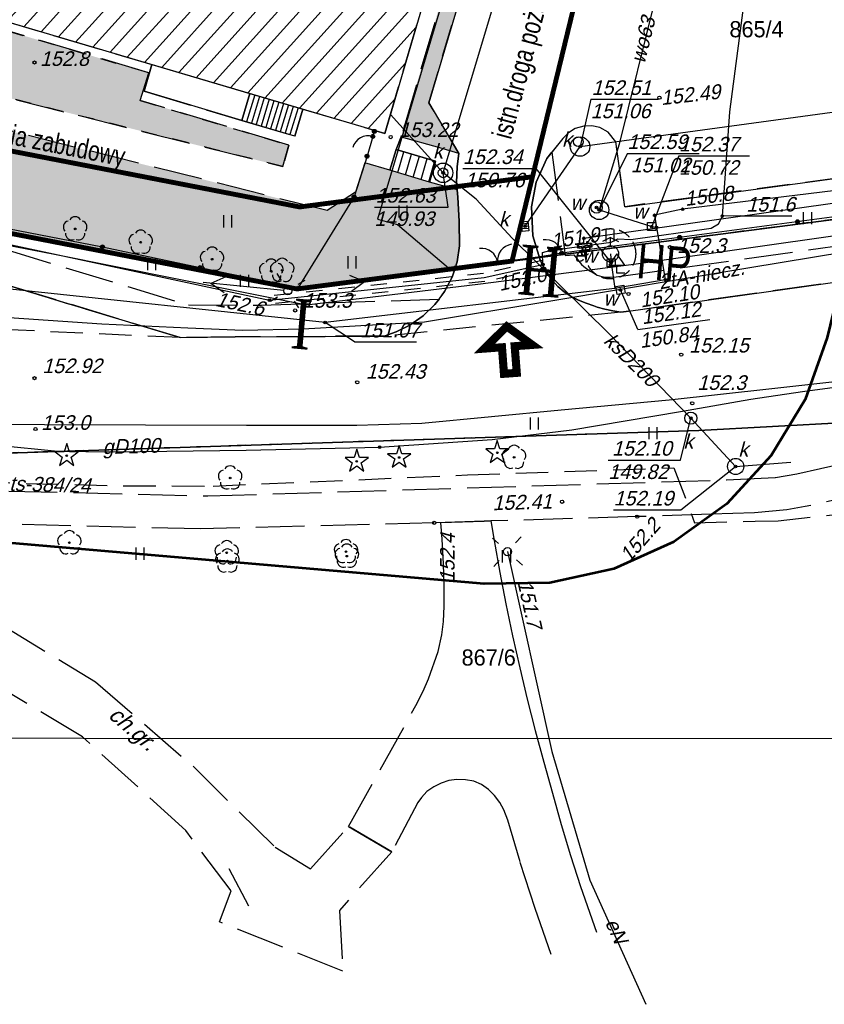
# Model space of a CAD drawing. Extents: x 88043 to 202646, y -79156 to -1177.
# Tile 39 of 54: x 159315 to 164280, y -44125 to -38045. Entities that reach past the tile are written whole.
import ezdxf

# ---------------------------------------------------------------- set-up
doc = ezdxf.new("R2010")
doc.units = ezdxf.units.DM
doc.header["$MEASUREMENT"] = 0
for name, pattern in [('4001', [0]), ('4002', [2, 1, -1]), ('4003', [3, 2, -1]), ('4004', [4, 3, -1]), ('CENTER2', [28.575, 19.05, -3.175, 3.175, -3.175]), ('DASHED2', [0.375, 0.25, -0.125]), ('HIDDEN2', [4.7625, 3.175, -1.5875])]:
    doc.linetypes.add(name, pattern=pattern)
doc.layers.get('0').update_dxf_attribs({"color": 11})
doc.layers.add('area', color=6, linetype='Continuous', plot=False)
for name, color, linetype in [('Budynki', 1, 'Continuous'), ('ci', 9, 'Continuous'), ('DROGI', 6, 'Continuous'), ('Dzialki', 7, 'Continuous'), ('Elementy_budynkow', 1, 'Continuous'), ('HATCH', 8, 'Continuous'), ('Linie_napowietrzne', 1, 'Continuous'), ('ODGIK_1', 7, 'Continuous'), ('Ogrodzenia', 9, 'Continuous'), ('PROJEKTY', 1, 'Continuous'), ('RAMKA', 3, 'Continuous'), ('Roslinnosc', 3, 'Continuous'), ('Rzezba', 8, 'Continuous'), ('Uz_Energia', 1, 'Continuous'), ('Uz_Gaz', 54, 'Continuous'), ('Uz_Kanalizacja', 9, 'Continuous'), ('UZ_SPECJALNE', 7, 'Continuous'), ('Uz_Telekomunikacja', 6, 'Continuous'), ('Uz_Woda', 9, 'Continuous'), ('UZYTKI', 7, 'Continuous'), ('woda', 150, 'CENTER2')]:
    doc.layers.add(name, color=color, linetype=linetype)
doc.layers.add('sc', color=4, linetype='Continuous', lineweight=30)
doc.layers.add('ZIELEN', color=82, linetype='Continuous', lineweight=0)
doc.styles.add('arialce', font='arial.ttf', dxfattribs={"width": 0.8})

# ---------------------------------------------------------------- blocks, each defined once
blk = doc.blocks.new('1281')
at = {"layer": 'Ogrodzenia', "color": 174, "linetype": 'Continuous'}
for radius in [0.24, 0.16, 0.08]:
    blk.add_circle((0, 0), radius, dxfattribs=at)
blk = doc.blocks.new('2284')
at = {"layer": 'Ogrodzenia', "color": 174, "linetype": 'Continuous'}
blk.add_line((0, 0), (0, 1), dxfattribs=at)
blk = doc.blocks.new('1284')
at = {"layer": 'Ogrodzenia', "color": 174, "linetype": 'Continuous'}
blk.add_arc((0, 2), 2, -90, 0, dxfattribs=at)
blk = doc.blocks.new('2283')
at = {"layer": 'Ogrodzenia', "color": 174, "linetype": 'Continuous'}
blk.add_line((0, 0), (0, 1), dxfattribs=at)
blk = doc.blocks.new('1283')
at = {"layer": 'Ogrodzenia', "color": 174, "linetype": 'Continuous'}
for centre, start, end in [((0, 2), -90, 0), ((0, -2), 0, 90)]:
    blk.add_arc(centre, 2, start, end, dxfattribs=at)
blk = doc.blocks.new('1812')
at = {"layer": 'Rzezba', "color": 8, "linetype": 'Continuous'}
blk.add_circle((0, 0), 0.2, dxfattribs=at)
blk = doc.blocks.new('1811')
at = {"layer": 'Rzezba', "color": 8, "linetype": 'Continuous'}
blk.add_circle((0, 0), 0.2, dxfattribs=at)
blk = doc.blocks.new('1422')
at = {"layer": 'Roslinnosc', "color": 3, "linetype": 'Continuous'}
blk.add_circle((0, 0), 0.1, dxfattribs=at)
for centre, start, end in [((0, 0.75), 30.19, -210.23), ((-0.71, 0.23), -257.5, -138.25), ((0.71, 0.23), -41.7, 77.49), ((-0.44, -0.61), -185.67, -66.55), ((0.44, -0.61), -113.76, 5.74)]:
    blk.add_arc(centre, 0.75, start, end, dxfattribs=at)
blk = doc.blocks.new('1412')
at = {"layer": 'Roslinnosc', "color": 3, "linetype": 'Continuous'}
for p, q in [((0, 1.5), (-0.33, 0.47)), ((0.33, 0.47), (0, 1.5)), ((-0.33, 0.47), (-1.43, 0.47)), ((-1.43, 0.47), (-0.55, -0.17)), ((1.43, 0.47), (0.33, 0.47)), ((0.55, -0.17), (1.43, 0.47)), ((-0.55, -0.17), (-0.88, -1.21)), ((-0.88, -1.21), (0, -0.57)), ((0, -0.57), (0.88, -1.21)), ((0.88, -1.21), (0.55, -0.17))]:
    blk.add_line(p, q, dxfattribs=at)
blk.add_circle((0, 0), 0.1, dxfattribs=at)
blk = doc.blocks.new('1746')
at = {"layer": 'Uz_Gaz', "color": 54, "linetype": 'Continuous'}
for radius in [0.16, 0.08]:
    blk.add_circle((0, 0), radius, dxfattribs=at)
blk = doc.blocks.new('1716')
at = {"layer": 'Uz_Woda', "color": 4, "linetype": 'Continuous'}
for radius in [0.16, 0.08]:
    blk.add_circle((0, 0), radius, dxfattribs=at)
blk = doc.blocks.new('1718')
at = {"layer": 'Uz_Woda', "color": 4, "linetype": 'Continuous'}
for p, q in [((0, 2), (-1, 1.5)), ((0, 1), (0, 2)), ((0, 2), (1, 1.5))]:
    blk.add_line(p, q, dxfattribs=at)
blk.add_circle((0, 0), 1, dxfattribs=at)
blk = doc.blocks.new('1766')
at = {"layer": 'Uz_Energia', "color": 1, "linetype": 'Continuous'}
for radius in [0.16, 0.08]:
    blk.add_circle((0, 0), radius, dxfattribs=at)
blk = doc.blocks.new('1363')
at = {"layer": 'Linie_napowietrzne', "color": 174, "linetype": 'Continuous'}
for p, q in [((0, 1.5), (0, 2.5)), ((-1.5, 0), (-2.5, 0)), ((1.5, 0), (2.5, 0)), ((0, -1.5), (0, -2.5))]:
    blk.add_line(p, q, dxfattribs=at)
blk = doc.blocks.new('1573')
at = {"layer": 'DROGI', "color": 8, "linetype": 'Continuous'}
for p, q in [((0, 2.41), (-1, 1)), ((1, 1), (0, 2.41)), ((-1, 1), (0, 1)), ((0, 0), (0, 1)), ((0, 1), (1, 1)), ((1, 0), (0, 0))]:
    blk.add_line(p, q, dxfattribs=at)
blk = doc.blocks.new('1361')
at = {"layer": 'Linie_napowietrzne', "color": 174, "linetype": 'Continuous'}
blk.add_circle((0, 0), 0.5, dxfattribs=at)
blk = doc.blocks.new('1047')
at = {"layer": 'Linie_napowietrzne', "color": 1, "linetype": 'Continuous'}
blk.add_line((0, 0.5), (0, 10.5), dxfattribs=at)
blk = doc.blocks.new('1046')
at = {"layer": 'Linie_napowietrzne', "color": 1, "linetype": 'Continuous'}
for p in [(-1, 7.8), (1, 7.8)]:
    blk.add_line(p, (0, 9.53), dxfattribs=at)
blk = doc.blocks.new('1726')
at = {"layer": 'Uz_Kanalizacja', "color": 9, "linetype": 'Continuous'}
for radius in [0.16, 0.08]:
    blk.add_circle((0, 0), radius, dxfattribs=at)
blk = doc.blocks.new('1450')
at = {"layer": 'Roslinnosc', "color": 3, "linetype": 'Continuous'}
for p, q in [((-0.5, -0.75), (-0.5, 0.75)), ((0.5, -0.75), (0.5, 0.75))]:
    blk.add_line(p, q, dxfattribs=at)
blk = doc.blocks.new('mroczocza')
at = {"layer": 'Budynki', "color": 7, "linetype": '4001'}
blk.add_polyline3d([(21.99, 7.52, 0), (55.98, -2.54, 0), (66.255, -5.594, 0), (81.545, -10.132, 0), (82.255, -7.768, 0), (88.68, -9.65, 0), (89.675, -9.941, 0), (90.575, -10.205, 0), (92.64, -10.81, 0), (88.15, -26.08, 0), (17.84, -5.27, 0), (10.33, -3.07, 0), (0, 0, 0), (3.84, 12.88, 0), (14.19, 9.83, 0), (21.99, 7.52, 0)], dxfattribs=at)
at = {"layer": 'DROGI', "color": 8, "linetype": '4004'}
for p, q in [((17.84, -5.27), (73.786, -21.829)), ((73.59, -22.33, 153.591), (18.832, -6.094)), ((94.61, -7.72, 153.181), (89.161, -26.283, 153.144)), ((88.15, -26.08), (92.64, -10.81)), ((18.87, -12.34, 154.751), (81.85, -28.12, 153.451)), ((73.786, -21.829), (73.296, -23.474)), ((73.06, -24.04, 153.541), (73.59, -22.33, 153.591)), ((73.296, -23.474), (79.335, -25.271)), ((82.23, -26.8, 153.351), (73.06, -24.04, 153.541)), ((82.593, -26.241), (83.087, -24.581)), ((83.087, -24.581), (88.15, -26.08)), ((84.59, -30.84, 153.261), (63.35, -25.5, 153.681)), ((79.335, -25.271), (82.593, -26.241)), ((89.161, -26.283, 153.144), (88.863, -27.065, 153.238)), ((88.863, -27.065, 153.238), (89.161, -26.283, 153.144)), ((89.161, -26.283, 153.144), (91.52, -26.952, 152.685)), ((81.85, -28.12, 153.451), (82.23, -26.8, 153.351)), ((88.863, -27.065, 153.238), (88.471, -28.348, 153.238)), ((91.273, -27.789, 152.784), (88.863, -27.065, 153.238)), ((91.52, -26.952, 152.685), (92.69, -27.299, 152.522)), ((92.72, -27.31, 152.541), (92.62, -28.12, 152.491)), ((92.69, -27.299, 152.522), (92.72, -27.31, 152.541)), ((98.15, -27.63, 152.391), (98.461, -27.234)), ((98.461, -27.234), (99.24, -33.282, 152.425)), ((86.925, -27.9), (86.347, -29.712)), ((88.471, -28.348, 153.238), (86.925, -27.9)), ((90.906, -29.079, 152.786), (91.273, -27.789, 152.784)), ((97.49, -29.08, 152.391), (98.15, -27.63, 152.391)), ((92.62, -28.12, 152.491), (92.58, -29.12, 152.451)), ((92.55, -29.547, 152.52), (90.906, -29.079, 152.786)), ((92.58, -29.12, 152.451), (92.615, -29.565)), ((97.2, -30.61, 152.371), (97.49, -29.08, 152.391)), ((86.347, -29.712), (84.59, -30.84, 153.261)), ((92.615, -29.565), (92.55, -29.547, 152.52)), ((97.29, -32.39, 152.311), (97.2, -30.61, 152.371)), ((97.71, -33.82, 152.251), (97.29, -32.39, 152.311)), ((102.42, -34.94, 152.224), (118.74, -32.64, 151.782)), ((64.651, -33.21), (76.03, -36.67)), ((99.24, -33.282, 152.425), (99.27, -33.49)), ((97.718, -33.84), (97.71, -33.82, 152.251)), ((97.921, -34.297), (97.718, -33.84)), ((99.27, -33.49), (99.28, -33.61)), ((99.28, -33.61), (99.81, -33.57)), ((99.81, -33.57), (100.28, -34.16)), ((98.173, -34.728), (97.921, -34.297)), ((100.28, -34.16), (100.439, -34.291)), ((100.439, -34.291), (100.68, -34.47)), ((100.68, -34.47), (100.834, -34.574)), ((100.834, -34.574), (101.09, -34.73)), ((75.52, -38.68, 152.782), (63.92, -35.16)), ((98.47, -35.13), (98.173, -34.728)), ((98.837, -35.524), (98.47, -35.13)), ((101.09, -34.73), (101.257, -34.821)), ((101.257, -34.821), (101.54, -34.92)), ((101.54, -34.92), (101.761, -34.959)), ((101.761, -34.959), (102.06, -34.96)), ((102.06, -34.96), (102.42, -34.94, 152.224)), ((119.02, -34.82, 151.665), (103.05, -37.08, 152.028)), ((99.217, -35.848), (98.837, -35.524)), ((99.63, -36.13), (99.217, -35.848)), ((80.54, -36.68), (91.5, -36.301)), ((91.5, -36.301), (91.236, -36.641)), ((99.66, -36.145), (99.63, -36.13)), ((100.11, -36.364), (99.66, -36.145)), ((100.57, -36.559), (100.11, -36.364)), ((76.03, -36.67), (80.54, -36.68)), ((91.236, -36.641), (90.521, -37.338)), ((101.04, -36.73), (100.57, -36.559)), ((101.247, -36.796), (101.04, -36.73)), ((101.729, -36.93), (101.247, -36.796)), ((102.217, -37.038), (101.729, -36.93)), ((102.71, -37.12, 152.051), (102.217, -37.038)), ((103.05, -37.08, 152.028), (102.71, -37.12, 152.051)), ((90.521, -37.338), (89.706, -37.915)), ((89.706, -37.915), (88.854, -38.336)), ((78.911, -38.645), (75.52, -38.68, 152.782)), ((84.478, -38.607), (78.911, -38.645)), ((88.12, -38.59, 152.371), (84.478, -38.607)), ((88.854, -38.336), (88.12, -38.59, 152.371)), ((113.57, -47.09, 151.971), (130.37, -43.39, 151.561)), ((109.24, -47.47, 152.101), (112.26, -47.33, 152.031)), ((112.26, -47.33, 152.031), (113.57, -47.09, 151.971)), ((122.25, -47.32, 151.971), (114.09, -49.12, 152.001)), ((48.95, -47.76, 153.051), (77.24, -48.46, 152.681)), ((77.24, -48.46, 152.681), (109.24, -47.47, 152.101)), ((114.09, -49.12, 152.001), (112.96, -49.32, 152.081)), ((76.767, -50.498, 156.951), (46.85, -49.77, 154.131)), ((103.73, -49.74, 152.151), (94.703, -50.007)), ((108.28, -49.58, 152.071), (103.73, -49.74, 152.151)), ((110.96, -49.51, 152.081), (108.28, -49.58, 152.071)), ((112.96, -49.32, 152.081), (110.96, -49.51, 152.081)), ((91.2, -50.12, 152.391), (76.767, -50.498, 156.951)), ((94.28, -50.02, 152.341), (91.2, -50.12, 152.391)), ((91.612, -50.107), (94.28, -50.02, 152.341)), ((91.7, -51.13), (91.612, -50.107)), ((94.703, -50.007), (94.28, -50.02, 152.341)), ((94.28, -50.02, 152.341), (94.703, -50.007)), ((94.703, -50.007), (94.9, -51.21)), ((91.77, -52.66), (91.7, -51.13)), ((94.9, -51.21), (95.26, -53.18)), ((91.82, -53.99), (91.77, -52.66)), ((95.26, -53.18), (95.63, -55.13)), ((91.82, -55.27), (91.82, -53.99)), ((61.2, -54.41, 152.541), (70.3, -59.94, 152.081)), ((91.78, -56.21), (91.82, -55.27)), ((95.63, -55.13), (96.04, -57.1)), ((91.67, -57.04), (91.78, -56.21)), ((91.44, -58.07), (91.67, -57.04)), ((96.04, -57.1), (96.49, -59.08)), ((69.5, -63.34, 152.081), (61.07, -58.29, 152.441)), ((90.84, -59.75), (91.44, -58.07)), ((96.49, -59.08), (96.93, -61.01)), ((70.3, -59.94, 152.081), (76.32, -65.15, 152.091)), ((90.51, -60.51), (90.84, -59.75)), ((90.07, -61.41), (90.51, -60.51)), ((96.93, -61.01), (97.44, -62.95)), ((85.92, -68.87), (90.07, -61.41)), ((97.44, -62.95), (97.96, -64.89)), ((75.87, -69.12, 152.061), (69.5, -63.34, 152.081)), ((97.96, -64.89), (98.49, -66.82)), ((76.32, -65.15, 152.091), (81.39, -70.15, 151.791)), ((91.62, -66.19), (91.17, -66.42)), ((92.1, -66.04), (91.62, -66.19)), ((92.59, -65.97), (92.1, -66.04)), ((93.14, -65.99), (92.59, -65.97)), ((93.65, -66.08), (93.14, -65.99)), ((94.12, -66.27), (93.65, -66.08)), ((90.75, -66.72), (90.42, -67.09)), ((91.17, -66.42), (90.75, -66.72)), ((94.55, -66.58), (94.12, -66.27)), ((94.92, -66.96), (94.55, -66.58)), ((98.49, -66.82), (99.03, -68.75)), ((90.2, -67.39), (88.58, -70.43)), ((90.42, -67.09), (90.2, -67.39)), ((95.25, -67.39), (94.92, -66.96)), ((95.5, -67.85), (95.25, -67.39)), ((95.74, -68.47), (95.5, -67.85)), ((96.5, -71.06), (95.74, -68.47)), ((78.67, -72.85, 151.711), (75.87, -69.12, 152.061)), ((83.56, -71.48, 151.631), (85.92, -68.87)), ((85.92, -68.87), (88.58, -70.43)), ((88.58, -70.43), (85.92, -68.87)), ((99.03, -68.75), (99.61, -70.66)), ((81.39, -70.15, 151.791), (83.56, -71.48, 151.631)), ((88.58, -70.43), (85.35, -74.05, 151.561)), ((97.43, -73.94), (96.5, -71.06)), ((99.61, -70.66), (100.23, -72.57)), ((77.96, -74.76, 151.671), (78.67, -72.85, 151.711)), ((100.23, -72.57), (101.47, -76.12)), ((85.35, -74.05, 151.561), (85.57, -77.8, 151.381)), ((98.42, -76.77), (97.43, -73.94)), ((85.57, -77.8, 151.381), (77.96, -74.76, 151.671))]:
    blk.add_line(p, q, dxfattribs=at)
at = {"layer": 'DROGI', "color": 8, "linetype": '4003'}
for p, q in [((90.87, -24.18, 152.691), (94.86, -10.69, 152.961)), ((92.72, -27.31, 152.541), (90.87, -24.18, 152.691)), ((99.479, -26.034), (99.13, -26.39, 152.421)), ((99.905, -25.775), (99.479, -26.034)), ((100.43, -25.62, 152.431), (99.905, -25.775)), ((100.929, -25.606), (100.43, -25.62, 152.431)), ((101.415, -25.715), (100.929, -25.606)), ((101.93, -25.99, 152.451), (101.415, -25.715)), ((102.4, -26.6, 152.461), (101.93, -25.99, 152.451)), ((99.13, -26.39, 152.421), (98.461, -27.234)), ((102.96, -30.6, 152.521), (102.4, -26.6, 152.461)), ((92.62, -28.12, 152.491), (92.72, -27.31, 152.541)), ((98.461, -27.234), (98.15, -27.63, 152.391)), ((98.15, -27.63, 152.391), (97.49, -29.08, 152.391)), ((125.008, -27.627, 152.076), (102.96, -30.6, 152.521)), ((92.58, -29.12, 152.451), (92.62, -28.12, 152.491)), ((92.615, -29.565), (92.58, -29.12, 152.451)), ((97.49, -29.08, 152.391), (97.2, -30.61, 152.371)), ((92.65, -30.02, 152.481), (92.615, -29.565)), ((92.75, -31.52, 152.461), (92.65, -30.02, 152.481)), ((97.2, -30.61, 152.371), (97.29, -32.39, 152.311)), ((92.76, -33.02, 152.411), (92.75, -31.52, 152.461)), ((97.29, -32.39, 152.311), (97.71, -33.82, 152.251)), ((92.62, -34.01, 152.381), (92.76, -33.02, 152.411)), ((92.491, -34.393), (92.62, -34.01, 152.381)), ((97.71, -33.82, 152.251), (97.921, -34.297)), ((92.299, -34.956), (92.491, -34.393)), ((97.921, -34.297), (98.173, -34.728)), ((63.92, -35.16), (75.52, -38.68, 152.782)), ((91.834, -35.84), (92.299, -34.956)), ((98.173, -34.728), (98.47, -35.13)), ((98.47, -35.13), (98.837, -35.524)), ((91.5, -36.301), (91.834, -35.84)), ((98.837, -35.524), (99.217, -35.848)), ((99.217, -35.848), (99.63, -36.13)), ((91.236, -36.641), (91.5, -36.301)), ((99.63, -36.13), (100.11, -36.364)), ((100.11, -36.364), (100.57, -36.559)), ((90.521, -37.338), (91.236, -36.641)), ((100.57, -36.559), (101.04, -36.73)), ((101.04, -36.73), (101.247, -36.796)), ((101.247, -36.796), (101.729, -36.93)), ((101.729, -36.93), (102.217, -37.038)), ((102.217, -37.038), (102.71, -37.12, 152.051)), ((102.71, -37.12, 152.051), (88.12, -38.59, 152.371)), ((89.706, -37.915), (90.521, -37.338)), ((75.52, -38.68, 152.782), (59.4, -37.95, 153.033)), ((88.854, -38.336), (89.706, -37.915)), ((88.12, -38.59, 152.371), (88.854, -38.336))]:
    blk.add_line(p, q, dxfattribs=at)
at = {"layer": 'DROGI', "color": 8, "linetype": '4001'}
for p, q in [((92.86, -17.45, 152.801), (90.87, -24.18, 152.691)), ((90.87, -24.18, 152.691), (92.72, -27.31, 152.541)), ((99.479, -26.034), (99.13, -26.39, 152.421)), ((99.905, -25.775), (99.479, -26.034)), ((100.43, -25.62, 152.431), (99.905, -25.775)), ((100.929, -25.606), (100.43, -25.62, 152.431)), ((101.415, -25.715), (100.929, -25.606)), ((101.93, -25.99, 152.451), (101.415, -25.715)), ((102.4, -26.6, 152.461), (101.93, -25.99, 152.451)), ((99.13, -26.39, 152.421), (98.15, -27.63, 152.391)), ((102.96, -30.6, 152.521), (102.4, -26.6, 152.461)), ((88.95, -28.492), (89.325, -27.204)), ((89.429, -28.636), (89.804, -27.348)), ((92.72, -27.31, 152.541), (92.62, -28.12, 152.491)), ((89.908, -28.779), (90.283, -27.491)), ((90.387, -28.923), (90.761, -27.635)), ((90.866, -29.067), (91.24, -27.779)), ((98.15, -27.63, 152.391), (97.49, -29.08, 152.391)), ((102.975, -30.607, 152.516), (125.008, -27.627, 152.076)), ((92.62, -28.12, 152.491), (92.58, -29.12, 152.451)), ((92.58, -29.12, 152.451), (92.65, -30.02, 152.481)), ((97.49, -29.08, 152.391), (97.2, -30.61, 152.371)), ((92.65, -30.02, 152.481), (92.75, -31.52, 152.461)), ((97.2, -30.61, 152.371), (97.29, -32.39, 152.311)), ((92.75, -31.52, 152.461), (92.76, -33.02, 152.411)), ((97.29, -32.39, 152.311), (97.71, -33.82, 152.251)), ((92.76, -33.02, 152.411), (92.62, -34.01, 152.381)), ((92.62, -34.01, 152.381), (92.299, -34.956)), ((97.718, -33.84), (97.71, -33.82, 152.251)), ((97.921, -34.297), (97.718, -33.84)), ((98.173, -34.728), (97.921, -34.297)), ((63.92, -35.16), (75.52, -38.68, 152.782)), ((92.299, -34.956), (91.834, -35.84)), ((98.47, -35.13), (98.173, -34.728)), ((98.495, -35.16), (98.47, -35.13)), ((98.837, -35.524), (98.495, -35.16)), ((103.05, -37.08, 152.028), (119.02, -34.82, 151.665)), ((91.834, -35.84), (91.236, -36.641)), ((99.217, -35.848), (98.837, -35.524)), ((99.63, -36.13), (99.217, -35.848)), ((99.66, -36.145), (99.63, -36.13)), ((100.11, -36.364), (99.66, -36.145)), ((100.57, -36.559), (100.11, -36.364)), ((91.236, -36.641), (90.521, -37.338)), ((101.04, -36.73), (100.57, -36.559)), ((101.247, -36.796), (101.04, -36.73)), ((101.729, -36.93), (101.247, -36.796)), ((102.217, -37.038), (101.729, -36.93)), ((102.71, -37.12, 152.051), (102.217, -37.038)), ((102.71, -37.12, 152.051), (103.05, -37.08, 152.028)), ((90.521, -37.338), (89.706, -37.915)), ((89.706, -37.915), (88.854, -38.336)), ((75.52, -38.68, 152.782), (78.911, -38.645)), ((78.911, -38.645), (84.478, -38.607)), ((84.478, -38.607), (88.12, -38.59, 152.371)), ((88.854, -38.336), (88.12, -38.59, 152.371)), ((112.04, -41.82), (124.05, -40.49)), ((105.708, -42.522), (112.04, -41.82)), ((99.034, -43.148), (105.708, -42.522)), ((90.443, -43.966), (99.034, -43.148)), ((60.723, -44.02), (67.162, -44.046)), ((67.162, -44.046), (79.628, -44.09)), ((79.628, -44.09), (86.436, -44.084)), ((86.436, -44.084), (90.443, -43.966))]:
    blk.add_line(p, q, dxfattribs=at)
blk.add_polyline3d([(88.863, -27.065, 0), (91.273, -27.789, 0), (90.906, -29.079, 0), (88.471, -28.348, 0), (88.863, -27.065, 0)], dxfattribs=at)
at = {"layer": 'Dzialki', "color": 7, "linetype": '4001'}
for p, q in [((107.9, 15), (96, -33.96)), ((96, -33.96), (107.9, 15)), ((82.74, -35.68), (7.04, -20.99)), ((7.04, -20.99), (82.74, -35.68)), ((151.99, -26.69), (96, -33.96)), ((96, -33.96), (151.99, -26.69)), ((96, -33.96), (82.74, -35.68)), ((82.74, -35.68), (96, -33.96)), ((107.52, -44.43), (116.61, -43.93)), ((116.61, -43.93), (107.52, -44.43)), ((64.86, -45.81), (107.52, -44.43)), ((107.52, -44.43), (64.86, -45.81)), ((79.76, -73.79), (78.54, -71.49))]:
    blk.add_line(p, q, dxfattribs=at)
at = {"layer": 'Elementy_budynkow', "color": 7, "linetype": '4001'}
for p, q in [((80.123, -23.704), (79.622, -25.356)), ((80.42, -23.792), (79.919, -25.445)), ((80.718, -23.88), (80.216, -25.533)), ((81.015, -23.968), (80.513, -25.622)), ((81.312, -24.056), (80.81, -25.71)), ((81.609, -24.144), (81.107, -25.799)), ((81.907, -24.232), (81.405, -25.887)), ((82.204, -24.32), (81.702, -25.976)), ((82.501, -24.408), (81.999, -26.064)), ((82.798, -24.496), (82.296, -26.153))]:
    blk.add_line(p, q, dxfattribs=at)
for points in [[(73.786, -21.829, 0), (79.827, -23.616, 0), (79.335, -25.271, 0), (73.296, -23.474, 0), (73.786, -21.829, 0)], [(79.827, -23.616, 0), (83.087, -24.581, 0), (82.593, -26.241, 0), (79.335, -25.271, 0), (79.827, -23.616, 0)]]:
    blk.add_polyline3d(points, dxfattribs=at)
at = {"layer": 'ODGIK_1', "color": 3, "linetype": '4001', "lineweight": 53}
blk.add_polyline3d([(127.805, 12.99, 0), (127.34, 10.271, 0), (115.442, -38.682, 0), (114.086, -42.497, 0), (111.999, -45.962, 0), (109.256, -48.938, 0), (105.978, -51.3, 0), (102.28, -52.959, 0), (98.334, -53.83, 0), (94.279, -53.889, 0), (-19.434, -44.097, 0), (-23.306, -43.38, 0), (-26.958, -41.918, 0)], dxfattribs=at)
at = {"layer": 'Ogrodzenia', "color": 184, "linetype": '4001'}
for p, q in [((87.411, -26.263), (87.508, -25.948)), ((149.99, -26.68), (99.07, -33.468)), ((87.055, -27.485), (86.257, -29.994)), ((55.77, -30.16), (70.73, -33.08)), ((86.257, -29.994), (82.792, -35.638)), ((70.73, -33.08), (82.792, -35.638)), ((82.792, -35.638), (92.491, -34.393))]:
    blk.add_line(p, q, dxfattribs=at)
at = {"layer": 'PROJEKTY', "color": 30, "linetype": '4003'}
for p, q in [((93.245, -47.165), (105.995, -46.728)), ((105.995, -46.728), (107.266, -50.115)), ((77.552, -47.851), (93.245, -47.165)), ((57.02, -47.46), (72.019, -47.831)), ((72.019, -47.831), (77.552, -47.851)), ((112.417, -49.998), (123.463, -48.778)), ((107.266, -50.115), (111, -50.008)), ((111, -50.008), (112.417, -49.998))]:
    blk.add_line(p, q, dxfattribs=at)
at = {"layer": 'Roslinnosc', "color": 104, "linetype": '4002'}
blk.add_polyline3d([(17.42, -10.72, 154.871), (18.832, -6.094, 0), (73.59, -22.33, 153.591), (73.06, -24.04, 153.541), (82.23, -26.8, 153.351), (81.85, -28.12, 153.451), (18.87, -12.34, 154.751), (18.27, -12.18, 154.791), (17.88, -11.92, 154.771), (17.6, -11.43, 154.721), (17.42, -10.72, 154.871)], dxfattribs=at)
at = {"layer": 'Uz_Energia', "color": 1, "linetype": '4001'}
for p, q in [((99.45, 8.04, 152.461), (87.7, -31.37, 151.621)), ((109.44, -24.74), (111.07, -12.25)), ((108.98, -31.18), (109.44, -24.74)), ((100.44, -32.55), (119.38, -29.88)), ((53.658, -30.778), (67.658, -33.521)), ((87.7, -31.37, 151.621), (88.93, -31.7, 151.451)), ((108.75, -31.65), (108.98, -31.18)), ((88.93, -31.7, 151.451), (92.08, -34.38, 151.601)), ((103.33, -32.63), (108.29, -31.92)), ((103.52, -34.156), (119.429, -31.887)), ((108.29, -31.92), (108.75, -31.65)), ((63.94, -32.71), (81.04, -36.37)), ((63.94, -32.71), (81.04, -36.37)), ((98.33, -33.31), (102.12, -32.79)), ((100.44, -32.88), (100.44, -32.55)), ((102.12, -32.79), (102.54, -32.58)), ((102.54, -32.58), (103.33, -32.63)), ((97.878, -33.426), (98.33, -33.31)), ((97.91, -34.17), (97.878, -33.426)), ((97.91, -34.17), (97.878, -33.426)), ((67.658, -33.521), (83.315, -36.664)), ((93.892, -35.382), (103.52, -34.156)), ((94.29, -34.98), (97.91, -34.17)), ((94.29, -34.98), (97.91, -34.17)), ((81.04, -36.37), (94.29, -34.98)), ((81.04, -36.37), (94.29, -34.98)), ((83.315, -36.664), (93.892, -35.382)), ((95.72, -51.9, 151.671), (98.45, -64.24, 151.271)), ((98.45, -64.24, 151.271), (100.8, -72.18, 151.071)), ((100.8, -72.18, 151.071), (104.26, -79.85, 150.571))]:
    blk.add_line(p, q, dxfattribs=at)
at = {"layer": 'Uz_Energia', "color": 1, "linetype": 'Continuous'}
for q in [(108.98, -31.18), (113.268, -31.17)]:
    blk.add_line((110.125, -31.168), q, dxfattribs=at)
at = {"layer": 'Uz_Energia', "color": 1, "linetype": '4001'}
for points in [[(100.07, -33.17, 0), (100.04, -32.92, 0), (100.84, -32.83, 0), (100.87, -33.08, 0), (100.07, -33.17, 0)], [(100.935, -33.096, 0), (100.155, -33.186, 0), (100.126, -32.938, 0), (100.906, -32.847, 0), (100.935, -33.096, 0)]]:
    blk.add_polyline3d(points, dxfattribs=at)
at = {"layer": 'Uz_Gaz', "color": 54, "linetype": '4001'}
for p, q in [((113.931, -42.006), (116.239, -41.7)), ((106.402, -43.257), (110.746, -42.488)), ((110.746, -42.488), (113.931, -42.006)), ((99.683, -44.383), (106.402, -43.257)), ((87.835, -45.454), (94.768, -44.967)), ((94.768, -44.967), (99.683, -44.383)), ((61.9, -45.082), (67.973, -45.69)), ((79.599, -45.631), (87.835, -45.454)), ((67.973, -45.69), (71.433, -45.737)), ((71.433, -45.737), (79.599, -45.631))]:
    blk.add_line(p, q, dxfattribs=at)
at = {"layer": 'Uz_Kanalizacja', "color": 14, "linetype": '4001'}
for p, q in [((91.75, -28.51, 152.621), (104.442, 13.851, 153.482)), ((100.2, -26.89, 152.511), (135.792, -22.009)), ((91.75, -28.51, 152.621), (88.496, -24.903)), ((96.806, -31.811, 152.382), (100.2, -26.89, 152.511)), ((93.785, -30.132), (91.75, -28.51, 152.621)), ((96.001, -32.547), (93.785, -30.132)), ((102, -38.447), (96.001, -32.547)), ((107.035, -43.653), (102, -38.447)), ((107.035, -43.653), (109.8, -46.64, 152.192)), ((109.8, -46.64, 152.192), (113.202, -46.381))]:
    blk.add_line(p, q, dxfattribs=at)
at = {"layer": 'Uz_Kanalizacja', "color": 14, "linetype": 'Continuous'}
for p, q in [((100.858, -23.969), (100.2, -26.89)), ((100.858, -23.969), (105.04, -23.971)), ((92.062, -30.622), (91.75, -28.51)), ((87.512, -30.62), (92.062, -30.622)), ((96.992, -31.644), (96.594, -31.679)), ((97.005, -31.793), (96.607, -31.829)), ((97.018, -31.943), (96.62, -31.978)), ((106.395, -46.245), (107.035, -43.653)), ((101.944, -46.243), (106.395, -46.245)), ((106.409, -49.322), (109.8, -46.64)), ((102.271, -49.32), (106.409, -49.322))]:
    blk.add_line(p, q, dxfattribs=at)
blk.add_lwpolyline([(96.633, -32.127), (96.58, -31.53), (96.979, -31.495), (97.032, -32.092), (96.633, -32.127)], dxfattribs=at)
for centre, radius in [((100.2, -26.89), 0.6), ((100.09, -26.59), 0.3), ((91.75, -28.51), 0.6), ((91.75, -28.51), 0.3), ((107.035, -43.653), 0.375), ((109.8, -46.64), 0.5)]:
    blk.add_circle(centre, radius, dxfattribs=at)
at = {"layer": 'UZ_SPECJALNE', "color": 7, "linetype": '4002'}
for p, q in [((97.855, -33.926), (94.25, -34.733)), ((97.965, -34.414), (94.33, -35.227)), ((94.25, -34.733), (81.014, -36.121)), ((94.33, -35.227), (81.066, -36.619))]:
    blk.add_line(p, q, dxfattribs=at)
at = {"layer": 'Uz_Telekomunikacja', "color": 30, "linetype": '4001'}
for p, q in [((110.559, -34.378), (118.078, -33.126)), ((98.517, -36.39), (110.559, -34.378)), ((90.61, -37.705), (98.517, -36.39)), ((90.61, -37.705), (98.517, -36.39)), ((64.966, -37.45), (70.698, -37.841)), ((64.966, -37.45), (70.698, -37.841)), ((70.698, -37.841), (75.988, -38.085)), ((70.698, -37.841), (75.988, -38.085)), ((75.988, -38.085), (79.388, -38.231)), ((75.988, -38.085), (79.388, -38.231)), ((79.388, -38.231), (83.106, -38.136)), ((79.388, -38.231), (83.106, -38.136)), ((83.106, -38.136), (90.61, -37.705)), ((83.106, -38.136), (90.61, -37.705))]:
    blk.add_line(p, q, dxfattribs=at)
at = {"layer": 'Uz_Woda', "color": 5, "linetype": '4001'}
for p, q in [((106.2, -12.25, 150.801), (102.623, -26.733, 152.631)), ((102.623, -26.733, 152.631), (101.377, -30.799, 152.631)), ((138.16, -26.85), (106.53, -30.76)), ((101.377, -30.799, 152.631), (104.62, -31.83)), ((106.53, -30.76), (104.8, -31.13)), ((104.8, -31.13), (105.46, -35.11)), ((104.62, -31.83), (104.924, -31.878)), ((84.47, -37.75), (39.65, -33)), ((102.08, -33.51), (102.12, -34.06)), ((102.12, -34.06), (102.341, -35.647)), ((105.46, -35.11), (102.69, -35.6)), ((102.341, -35.647), (84.47, -37.75)), ((102.69, -35.6), (102.341, -35.647))]:
    blk.add_line(p, q, dxfattribs=at)
at = {"layer": 'Uz_Woda', "color": 5, "linetype": 'Continuous'}
for p, q in [((103.122, -27.311), (101.377, -30.799)), ((103.122, -27.311), (107.546, -27.313)), ((106.303, -27.459), (104.62, -31.83)), ((106.303, -27.459), (110.663, -27.461)), ((92.972, -28.235), (97.471, -28.237)), ((97.471, -28.237), (102.12, -34.06)), ((103.765, -38.174), (102.69, -35.74)), ((103.765, -38.174), (108.218, -37.564)), ((86.285, -38.946), (84.47, -37.75)), ((86.285, -38.946), (90.118, -38.948))]:
    blk.add_line(p, q, dxfattribs=at)
for points in [[(104.87, -31.58), (104.87, -32.08), (104.37, -32.08), (104.37, -31.58), (104.87, -31.58)], [(102.37, -33.81), (102.37, -34.31), (101.87, -34.31), (101.87, -33.81), (102.37, -33.81)], [(102.48, -36.025), (102.405, -35.53), (102.9, -35.455), (102.975, -35.95), (102.48, -36.025)]]:
    blk.add_lwpolyline(points, dxfattribs=at)
for centre, radius in [((101.377, -30.799), 0.6), ((101.22, -30.65), 0.35)]:
    blk.add_circle(centre, radius, dxfattribs=at)
at = {"layer": 'UZYTKI', "color": 184, "linetype": '4002'}
for points in [[(114.23, 77.83, 0), (103.51, 16.11, 0), (107.9, 15, 0), (96, -33.96, 0), (82.74, -35.68, 0), (7.04, -20.99, 0), (-2.8, -23.22, 0), (-5.03, -23.58, 0), (-12.61, -21.82, 0), (-17.72, -24.17, 0), (-8.66, 6.39, 0), (-35.88, 13.37, 0)], [(152.92, 190.36, 0), (261.67, 158.56, 0), (266.08, 148.74, 0), (267.87, 132.51, 0), (266.08, 118, 0), (257.8, 95.94, 0), (214.25, -0.49, 0), (207.55, -15.12, 0), (208.66, -27.08, 0), (211.68, -33.93, 0), (210.74, -46.31, 0), (188.14, -37.47, 0), (179.31, -35.77, 0), (151.99, -26.69, 0), (96, -33.96, 0), (107.9, 15, 0), (103.51, 16.11, 0), (114.23, 77.83, 0), (114.34, 78.15, 0), (135.21, 138.84, 0), (152.92, 190.36, 0)], [(-44.22, -20.78, 0), (-18.27, -26.61, 0), (-17.72, -24.17, 0), (-12.61, -21.82, 0), (-5.03, -23.58, 0), (-2.8, -23.22, 0), (7.04, -20.99, 0), (82.74, -35.68, 0), (96, -33.96, 0), (151.99, -26.69, 0)], [(149.91, -37.31, 0), (116.61, -43.93, 0), (107.52, -44.43, 0), (64.86, -45.81, 0), (39.74, -44.81, 0), (19.72, -42.23, 0), (6.21, -39.79, 0), (-4.72, -37.82, 0), (-166.66, -3.73, 0)]]:
    blk.add_polyline3d(points, dxfattribs=at)
at = {"layer": 'DROGI', "color": 8, "xscale": 0.5, "yscale": 0.5, "zscale": 0.5}
blk.add_blockref('1573', (102.47, -34.71, 154.28), dxfattribs=at)
at = {"layer": 'Linie_napowietrzne', "color": 184, "xscale": 0.5, "yscale": 0.5, "zscale": 0.5}
for name, p, rotation in [('1363', (82.169, -35.792), 31.99999699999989), ('1361', (82.169, -35.792), 359.9900000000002), ('1363', (95.72, -51.9, 151.671), 227.648558)]:
    blk.add_blockref(name, p, dxfattribs=dict(at, rotation=rotation))
at = {"layer": 'Linie_napowietrzne', "color": 1, "xscale": 0.5, "yscale": 0.5, "zscale": 0.5}
for name, rotation in [('1046', 84.53096199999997), ('1047', 276.892294), ('1046', 276.892294), ('1047', 84.53096199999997)]:
    blk.add_blockref(name, (82.169, -35.792), dxfattribs=dict(at, rotation=rotation))
at = {"layer": 'Linie_napowietrzne', "color": 184, "xscale": 0.5, "yscale": 0.5, "zscale": 0.5}
blk.add_blockref('1361', (95.72, -51.9, 151.671), dxfattribs=at)
at = {"layer": 'Ogrodzenia', "color": 184, "xscale": 0.5, "yscale": 0.5, "zscale": 0.5}
for name, p, rotation in [('1284', (87.411, -26.263), 163.757802), ('1284', (99.07, -33.468), 99.78530999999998), ('1283', (95.12, -34.044), 97.55251900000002)]:
    blk.add_blockref(name, p, dxfattribs=dict(at, rotation=rotation))
for p in [(87.508, -25.948), (87.411, -26.263), (87.055, -27.485), (86.257, -29.994), (86.257, -29.994), (113.619, -31.529), (106.344, -32.498), (70.73, -33.08), (70.73, -33.08), (99.07, -33.468), (76.761, -34.359), (92.491, -34.393), (82.792, -35.638), (82.792, -35.638), (82.792, -35.638)]:
    blk.add_blockref('1281', p, dxfattribs=at)
at = {"layer": 'Ogrodzenia', "color": 184, "xscale": 0.5}
for name, p, yscale, rotation in [('2284', (87.411, -26.263), 1.2728, 163.757802), ('2283', (97.748, -33.696), 5.303005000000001, 97.55251900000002), ('2284', (99.07, -33.468), 1.341517, 99.78530999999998)]:
    blk.add_blockref(name, p, dxfattribs=dict(at, yscale=yscale, rotation=rotation))
at = {"layer": 'Roslinnosc', "color": 104, "xscale": 0.5, "yscale": 0.5, "zscale": 0.5}
for name, p in [('1450', (89.279, -30.899)), ('1450', (114.247, -31.306)), ('1422', (69.046, -31.972)), ('1450', (78.466, -31.506)), ('1422', (73.091, -32.794)), ('1450', (102.064, -32.382)), ('1422', (77.497, -33.844)), ('1450', (73.771, -34.139)), ('1422', (81.142, -34.581)), ('1422', (81.821, -34.534)), ('1450', (86.144, -34.034)), ('1450', (79.506, -35.18)), ('1450', (97.391, -43.989)), ('1450', (104.712, -44.579)), ('1412', (68.525, -45.977)), ('1412', (86.421, -46.324)), ('1412', (89.038, -46.086)), ('1412', (95.094, -45.795)), ('1422', (96.13, -46.08)), ('1422', (78.61, -47.35)), ('1422', (68.69, -51.35)), ('1450', (73.057, -52.029)), ('1422', (78.4, -51.97)), ('1422', (85.76, -51.9)), ('1422', (85.81, -52.18)), ('1422', (78.44, -52.48)), ('1450', (95.672, -52.191))]:
    blk.add_blockref(name, p, dxfattribs=at)
at = {"layer": 'Rzezba', "color": 8, "xscale": 0.5, "yscale": 0.5, "zscale": 0.5}
for name, p in [('1812', (66.536, -21.698, 152.771)), ('1811', (105.1, -23.87, 152.49)), ('1811', (88.515, -26.301, 153.222)), ('1812', (105.745, -33.1, 152.271)), ('1811', (103.19, -35.99, 152.104)), ('1812', (82.621, -37.008, 153.271)), ('1811', (106.441, -39.736, 152.151)), ('1811', (66.536, -41.189, 152.921)), ('1811', (86.451, -41.443, 152.431)), ('1812', (107.122, -42.742, 152.271)), ('1812', (66.598, -44.329, 152.971)), ('1811', (99.09, -48.82, 152.411)), ('1812', (103.73, -49.74, 152.151)), ('1812', (91.2, -50.12, 152.391))]:
    blk.add_blockref(name, p, dxfattribs=at)
at = {"layer": 'Uz_Energia', "color": 1, "xscale": 0.5, "yscale": 0.5, "zscale": 0.5}
for p in [(108.98, -31.18), (100.44, -32.55), (98.33, -33.31), (97.91, -34.17), (81.04, -36.37)]:
    blk.add_blockref('1766', p, dxfattribs=at)
at = {"layer": 'Uz_Gaz', "color": 54, "xscale": 0.5, "yscale": 0.5, "zscale": 0.5}
blk.add_blockref('1746', (87.835, -45.454), dxfattribs=at)
at = {"layer": 'Uz_Kanalizacja', "color": 14, "xscale": 0.5, "yscale": 0.5, "zscale": 0.5}
for p in [(100.2, -26.89, 152.511), (91.75, -28.51, 152.621), (107.035, -43.653), (109.8, -46.64, 152.192)]:
    blk.add_blockref('1726', p, dxfattribs=at)
at = {"layer": 'Uz_Kanalizacja', "color": 14, "xscale": 0.5, "yscale": 0.5, "zscale": 0.5, "rotation": 185.048771}
blk.add_blockref('1726', (96.806, -31.811, 152.382), dxfattribs=at)
at = {"layer": 'Uz_Woda', "color": 5, "xscale": 0.5, "yscale": 0.5, "zscale": 0.5}
for name, p in [('1716', (101.22, -30.65, 152.631)), ('1716', (101.377, -30.799, 152.631)), ('1716', (106.53, -30.76)), ('1716', (104.8, -31.13)), ('1716', (104.62, -31.83)), ('1716', (104.924, -31.878)), ('1718', (102.08, -33.51)), ('1716', (102.12, -34.06)), ('1716', (105.46, -35.11)), ('1716', (84.47, -37.75))]:
    blk.add_blockref(name, p, dxfattribs=at)
at = {"layer": 'Uz_Woda', "color": 5, "xscale": 0.5, "yscale": 0.5, "zscale": 0.5, "rotation": 188.655708}
blk.add_blockref('1716', (102.69, -35.74, 152.117), dxfattribs=at)
at = {"layer": 'DROGI', "color": 8, "oblique": 15}
blk.add_text('ch.gr.', height=1, rotation=319.1255, dxfattribs=at).set_placement((71.032, -62.094))
at = {"layer": 'Dzialki', "color": 7}
for s, p in [('865/4', (109.418, -20.142)), ('867/6', (92.891, -58.936))]:
    blk.add_text(s, height=1, dxfattribs=at).set_placement(p)
at = {"layer": 'PROJEKTY', "color": 30, "oblique": 15}
blk.add_text('ts-384/24', height=0.9, rotation=358.58308, dxfattribs=at).set_placement((64.972, -48.141))
at = {"layer": 'Rzezba', "color": 8, "oblique": 15}
for s, p in [('152.8', (66.876, -21.908)), ('153.22', (89.015, -26.301)), ('152.3', (106.185, -33.45)), ('153.3', (83.101, -36.838)), ('152.15', (106.931, -39.606)), ('152.92', (67.016, -40.879)), ('152.43', (86.981, -41.223)), ('152.3', (107.432, -41.912)), ('153.0', (66.948, -44.379))]:
    blk.add_text(s, height=0.9, dxfattribs=at).set_placement(p)
for s, rotation, p in [('152.49', 6.24525, (105.229, -24.329)), ('152.10', 8.65872, (103.958, -36.827)), ('152.41', 1.71347, (94.803, -49.347)), ('152.2', 48.60847, (103.23, -52.627)), ('152.4', 89.58179, (92.453, -53.788))]:
    blk.add_text(s, height=0.9, rotation=rotation, dxfattribs=at).set_placement(p)
at = {"layer": 'Uz_Energia', "color": 1, "oblique": 15}
for s, rotation, p in [(' 151.6', 359.97, (110.125, -30.898)), ('151.9', 8.22408, (98.467, -33.179)), ('e', 359.97, (99.818, -34)), ('e', 359.97, (100.122, -33.652)), ('152.0', 12.1622, (95.245, -35.814)), ('152.6', 347.89328, (77.659, -36.72)), ('151.7', 282.47472, (96.334, -53.768)), ('eN', 294.28053, (101.725, -74.788))]:
    blk.add_text(s, height=0.9, rotation=rotation, dxfattribs=at).set_placement(p)
at = {"layer": 'Uz_Gaz', "color": 54, "oblique": 15}
blk.add_text('gD100', height=0.9, rotation=1.66, dxfattribs=at).set_placement((70.75, -45.885))
at = {"layer": 'Uz_Kanalizacja', "color": 14, "oblique": 15}
for s, rotation, p in [('152.51', 359.97, (100.915, -23.699)), ('151.06', 359.97, (100.857, -25.139)), ('k', 359.97, (99.085, -26.89)), ('k', 359.97, (91.125, -27.625)), ('152.63', 359.97, (87.585, -30.35)), ('149.93', 359.97, (87.511, -31.79)), ('k', 359.97, (95.191, -31.811)), ('ksD200', 315.4767, (101.6, -38.949)), ('k', 359.97, (106.571, -45.533)), ('152.10', 359.97, (102.173, -45.973)), ('k', 359.97, (109.962, -46.03)), ('149.82', 359.97, (101.943, -47.413)), ('152.19', 359.97, (102.271, -49.05))]:
    blk.add_text(s, height=0.9, rotation=rotation, dxfattribs=at).set_placement(p)
at = {"layer": 'Uz_Telekomunikacja', "color": 30, "oblique": 15}
blk.add_text('2tA-niecz.', height=0.9, rotation=9.97999, dxfattribs=at).set_placement((105.134, -35.709))
at = {"layer": 'Uz_Woda', "color": 5, "oblique": 15}
for s, rotation, p in [('wo63', 76.22474, (104.18, -21.814)), ('152.59', 359.97, (103.122, -27.041)), ('152.37', 359.97, (106.305, -27.189)), ('152.34', 359.97, (92.972, -27.965)), ('151.02', 359.97, (103.327, -28.481)), ('150.72', 359.97, (106.302, -28.629)), ('150.76', 359.97, (93.082, -29.405)), ('150.8', 6.97099, (106.701, -30.563)), ('w', 359.97, (103.469, -31.342)), ('w', 359.97, (100.349, -34.06)), ('w', 359.97, (101.644, -36.706)), ('152.12', 7.8041, (104.047, -37.863)), (' 151.07', 359.97, (86.285, -38.676)), ('150.84', 7.8041, (103.924, -39.333))]:
    blk.add_text(s, height=0.9, rotation=rotation, dxfattribs=at).set_placement(p)
blk.add_text('w', height=0.9, dxfattribs=at).set_placement((99.606, -30.799))

msp = doc.modelspace()

# ---------------------------------------------------------------- hatches: boundary and pattern name
at = {"layer": 'HATCH', "linetype": 'Continuous', "lineweight": 0}
h = msp.add_hatch(dxfattribs=at)
h.set_pattern_fill('ANSI31', color=256, scale=800, angle=3, style=0)
h.paths.add_polyline_path([(159378.42, -36699.039), (159534.82, -36178.739), (159678.12, -36221.639), (159808.42, -35787.039), (159514.22, -35698.739), (159894.92, -34456.639), (160696.72, -34521.439), (160907.02, -34566.039), (160362.82, -36413.139), (161066.52, -36623.339), (160978.42, -36916.439), (160907.751, -37151.736)], flags=16)
h.paths.add_polyline_path([(153138.311, -34846.971), (152751.877, -36138.604), (154629.328, -36693.128), (160131.52, -38322.539), (161567.92, -38747.639), (162016.92, -37220.639), (161620.938, -37104.576), (161705.92, -36814.639), (161945.912, -36886.637), (162489.92, -35035.639), (162475.723, -35031.427), (162537.92, -34814.639), (162682.107, -34856.006), (162909.919, -34087.642), (161039.72, -33528.939), (161077.92, -33412.639), (160873.32, -33353.439), (161150.92, -32435.639), (160578.92, -32258.639), (160586.92, -32231.639), (158413.52, -31581.039), (158241.151, -32155.868), (157809.52, -32026.439), (157098.227, -34402.928), (157524.591, -34531.726), (157350.92, -35106.639), (158219.886, -35366.629), (158108.42, -35747.939), (158509.82, -35869.239), (158350.926, -36393.617)])
h.paths.add_polyline_path([(154072.034, -33954.033), (154075.134, -33943.885), (155806.119, -34459.641), (156184.92, -33171.639), (156015.82, -33121.139), (155749.92, -33038.639), (155783.92, -32925.639), (155519.92, -32839.639), (155484.66, -32958.799), (153692.92, -32427.639), (153302.92, -33726.639)], flags=17)
at = {"layer": 'ZIELEN', "linetype": 'Continuous', "transparency": 33554483}
h = msp.add_hatch(color=256, dxfattribs=at)
h.paths.add_polyline_path([(161756.539, -31778.097), (162254.92, -31341.639), (162301.92, -31197.639), (162070.92, -30648.639), (161584.92, -30508.639), (161551.686, -30629.487), (161398.436, -30584.279), (161460.446, -30383.419), (161311.789, -30341.001), (161030.92, -31300.639), (160844.587, -31245.714), (160594.92, -32076.639), (161576.42, -32373.539)], flags=17)
h.paths.add_polyline_path([(161477.92, -32540.639), (161202.318, -32456.244), (161019.92, -33044.639), (161290.92, -33131.639)], flags=17)
h.paths.add_polyline_path([(155266.92, -32682.639), (155390.92, -32616.639), (156741.967, -33018.653), (156781.92, -32888.639), (156000.939, -32649.433), (155114.92, -32382.639), (155305.92, -31751.639), (154204.92, -31418.639), (154351.92, -30944.639), (154334.92, -30934.639), (154074.92, -31302.639), (154037.92, -31392.639), (153761.92, -32234.639)], flags=17)
h.paths.add_polyline_path([(160488.92, -35827.639), (160856.92, -34580.639), (159925.92, -34504.639), (159607.114, -35561.686)], flags=17)
h.paths.add_polyline_path([(158098.898, -36275.929), (158127.92, -36179.639), (155037.92, -35234.639), (155003.92, -35358.639)], flags=17)
h.paths.add_polyline_path([(160937.92, -38951.639), (160975.92, -38819.639), (160058.92, -38543.639), (160111.92, -38372.639), (154636.12, -36749.039), (154494.92, -37211.639), (154512.92, -37282.639), (154540.92, -37331.639), (154579.92, -37357.639), (154639.056, -37373.409)])
h.paths.add_polyline_path([(159654.92, -36266.639), (159571.92, -36240.639), (159446.534, -36663.939), (159529.92, -36688.639)], flags=17)
h.paths.add_polyline_path([(162015.92, -36853.639), (162213.897, -36911.716), (161669.02, -38767.939), (162023.42, -38870.089), (161839.92, -38557.639), (162854.92, -35099.639), (162842.92, -35088.639), (162654.734, -35033.709), (162638.92, -35106.639), (162534.92, -35080.639)])
h.paths.add_polyline_path([(162953.92, -34122.439), (162733.92, -34858.639), (163067.92, -34950.639), (163151.92, -34897.639)], flags=17)
h.paths.add_polyline_path([(161630.92, -33584.639), (161614.92, -33643.639), (162933.52, -34042.439), (162915.92, -33973.639)], flags=17)
h.paths.add_polyline_path([(161412.612, -33581.549), (161428.852, -33525.619), (161122.92, -33433.639), (161103.92, -33491.639)], flags=17)
h.paths.add_polyline_path([(155823.568, -34566.964), (155616.508, -35243.197), (156587.92, -35540.639), (157243.212, -33381.537), (156266.92, -33092.639), (155835.92, -34526.639), (155791.722, -34513.717), (155787.641, -34527.482), (155823.572, -34527.482), (155823.572, -34566.964)], flags=17)
h.paths.add_polyline_path([(155219.883, -35054.852), (155598.027, -35162.921), (155219.663, -35050.767), (155199.92, -35115.639)], flags=17)
h.paths.add_polyline_path([(157204.92, -33012.639), (156933.206, -32936.719), (156895.649, -33065.574), (157300.92, -33184.639), (157710.92, -31818.639), (157582.92, -31773.639)], flags=17)
h.paths.add_polyline_path([(153954.79, -34337.902), (154075.134, -33943.885), (155807.618, -34460.088), (155807.784, -34459.53), (154071.879, -33942.89)], flags=17)
h.paths.add_polyline_path([(153135.292, -34863.683), (153344.056, -34156.87), (153134.604, -34863.48)], flags=17)
h.paths.add_polyline_path([(156382.979, -29553.606), (156075.952, -29464.698), (156172.911, -29130.847), (156483.076, -29220.927)], flags=16)
h.paths.add_polyline_path([(155764.92, -30222.639), (155797.225, -30117.733), (156909.261, -30457.521), (157012.072, -30121.863), (156744.012, -30041.526), (157554.366, -27300.904), (161830.863, -28555.874), (161990.92, -28571.639), (162716.92, -28785.639), (163418.901, -28991.057), (163584.92, -29039.639), (163354.92, -29820.639), (163100.516, -30684.506), (163307.92, -30723.639), (163166.92, -31461.639), (163212.92, -31497.639), (163053.92, -32000.639), (162932.92, -32385.639), (162593.92, -32597.639), (162152.92, -32453.639), (161970.575, -32106.983), (161861.92, -32464.639), (161689.284, -32409.633), (161443.92, -33180.639), (161516.92, -33384.639), (163050.833, -33849.232), (163152.496, -34248.96), (164175.92, -28356.639), (156696.92, -26154.639), (155954.92, -28819.639), (154662.117, -28456.694), (154520.92, -28959.639), (153878.92, -28779.639), (150980.92, -38556.639), (150977.55, -38571.589), (151508.92, -38315.639), (151508.92, -38172.639), (152639.92, -34421.639), (152599.92, -34032.639), (152555.92, -34017.639), (153540.92, -30748.639), (153757.92, -30809.639), (153832.22, -30555.839), (153403.756, -30427.695), (153447.754, -30277.427), (153886.32, -30405.839), (154569.92, -29854.639), (154587.12, -29859.936), (154736.72, -29322.139), (154752.92, -29326.639), (154888.298, -28841.133), (155471.52, -29003.739), (155307.92, -29584.639), (154935.92, -29476.639), (154813.02, -29929.539)])
h.paths.add_polyline_path([(154690.221, -37660.788), (154704.323, -37603.729), (154866.338, -37643.815), (154852.086, -37701.333)])
h.paths.add_polyline_path([(158056.927, -35728.641), (158155.92, -35403.639), (157286.92, -35142.639), (157458.92, -34563.639), (157085.92, -34453.639), (156816.92, -35351.639)])
h.paths.add_polyline_path([(154281.577, -37554.268), (154296.868, -37497.516), (154458.01, -37540.977), (154442.56, -37598.185)])
h.paths.add_polyline_path([(157307.981, -30209.026), (157206.92, -30549.639), (157880.92, -30759.639), (157632.92, -31606.639), (157906.92, -31685.639), (158313.92, -31391.639), (159890.92, -31864.639), (160060.92, -31772.639), (160256.92, -31829.639), (160345.92, -32003.639), (160443.92, -32032.639), (160688.043, -31199.831)])
h.paths.add_polyline_path([(155424.979, -38006.063), (155477.322, -37794.535), (154541.92, -37562.639), (154196.92, -37469.639), (154038.92, -37425.639), (153973.92, -37427.639), (153902.92, -37447.639), (153825.92, -37501.639), (153787.92, -37559.639), (153583.92, -38244.639), (153688.273, -38283.534), (161026.92, -39707.639), (162001.919, -39578.952), (162014.92, -39540.639), (162028.92, -39441.639), (162014.42, -39096.139), (161445.42, -38929.639), (161387.62, -39110.839), (161211.92, -39223.639), (159087.559, -38689.558), (157532.12, -38303.94), (157479.997, -38514.582)])

# ---------------------------------------------------------------- linework, layer by layer
at = {"color": 10, "linetype": 'HIDDEN2', "ltscale": 200, "const_width": 30}
msp.add_lwpolyline([(150980.92, -38556.639), (154026.92, -28279.639), (155954.92, -28819.639), (156696.92, -26154.639), (164175.92, -28356.639), (163103.92, -34528.639), (163542.92, -34639.639), (162352.92, -39535.639), (161026.92, -39707.639), (153456.92, -38238.639), (152249.92, -38497.639), (151491.92, -38321.639)], close=True, dxfattribs=at)
at = {"layer": 'ci', "color": 222, "linetype": 'DASHED2', "ltscale": 600, "const_width": 30}
msp.add_lwpolyline([(151047.973, -37975.463), (151438.402, -37795.912), (152254.216, -37985.335), (153451.892, -37728.336), (161042.791, -39201.391), (162479.455, -39015.037)], dxfattribs=at)
at = {"layer": 'RAMKA', "color": 1}
msp.add_lwpolyline([(171407.303, -42484.611), (148004.412, -42482.051), (148004.412, -22808.721), (171407.303, -22811.281)], close=True, dxfattribs=at)
at = {"layer": 'sc', "const_width": 50}
msp.add_lwpolyline([(162478.375, -40053.093), (162369.525, -40061.087), (162382.419, -40225.726), (162303.393, -40231.61), (162291.199, -40067.847), (162181.855, -40075.988), (162320.647, -39939.017)], close=True, dxfattribs=at)
at = {"layer": 'woda', "linetype": 'DASHED2', "ltscale": 300}
msp.add_circle((162960.92, -39490.639, -15419), 155.346, dxfattribs=at)

# ---------------------------------------------------------------- block references
at = {"layer": 'area', "xscale": 100, "yscale": 100, "zscale": 100}
msp.add_blockref('mroczocza', (152752.92, -36139.639), dxfattribs=at)

# ---------------------------------------------------------------- texts
at = {"layer": 'ci', "color": 222, "linetype": 'DASHED2', "ltscale": 600, "style": 'arialce', "width": 0.75}
for s, rotation, p in [('istn.droga pożarowa', 75.123612, (162346.127, -38789.272, 2838.807)), ('nieprzekraczalna linia zabudowy', 348.8450976, (158138.416, -38594.103, -13967.903))]:
    msp.add_text(s, height=122.59447, rotation=rotation, dxfattribs=at).set_placement(p)
at = {"layer": 'sc', "ltscale": 2, "char_height": 308.88, "width": 637.17587, "attachment_point": 1, "rotation": 354.8620284, "style": 'arialce'}
for s, insert in [('{\\fTimes New Roman|b0|i0|c238|p18;H}', (162408.865, -39431.844, 64810.044)), ('{\\fTimes New Roman|b0|i0|c238|p18;I}', (161007.439, -39765.426, 64810.044))]:
    msp.add_mtext(s, dxfattribs=dict(at, insert=insert))
at = {"layer": 'woda', "linetype": 'DASHED2', "ltscale": 300, "insert": (163135.003, -39424.002, -15419), "char_height": 216.216, "attachment_point": 1, "rotation": 354.8620284, "style": 'arialce'}
msp.add_mtext_dynamic_manual_height_columns('HP', width=155.83823, gutter_width=12.5, heights=[0], dxfattribs=at)

doc.saveas('drawing.dxf')
